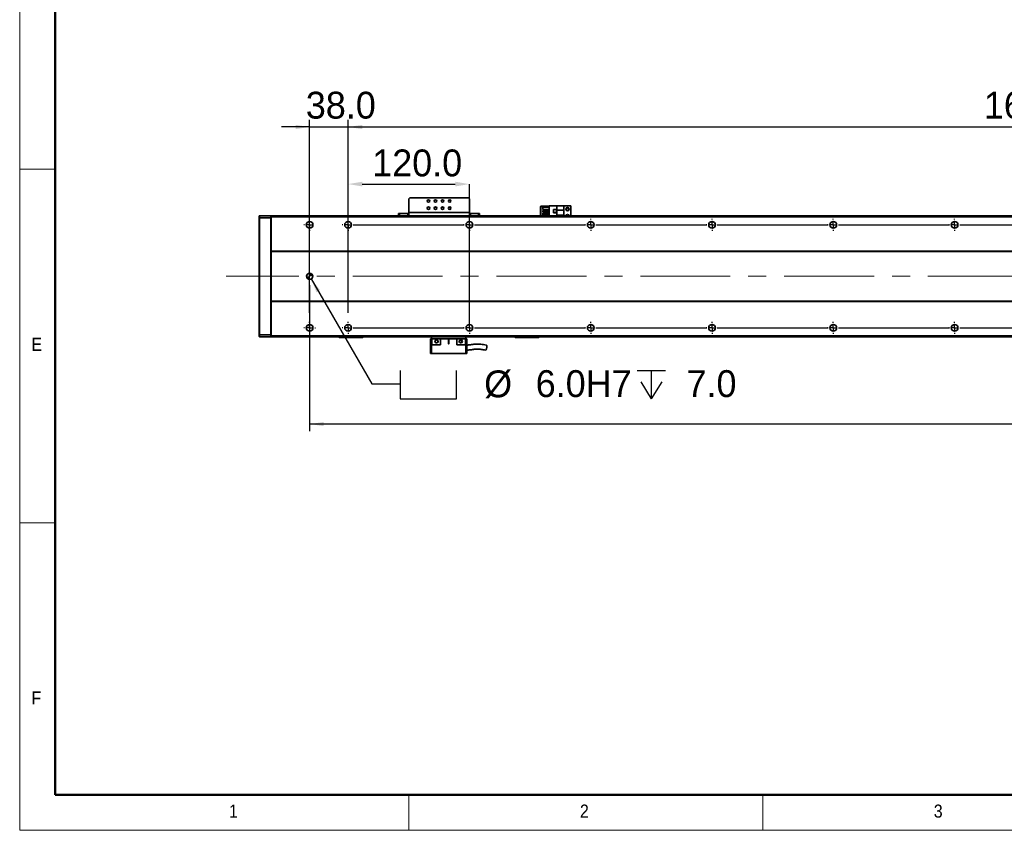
# Model space of a CAD drawing. Header units: millimetres. Extents: x 35 to 2905, y 35 to 2044.
# Tile 1 of 10: x 35 to 1009, y 35 to 837. Entities that reach past the tile are written whole.
import ezdxf

# ---------------------------------------------------------------- set-up
doc = ezdxf.new("R2010")
doc.units = ezdxf.units.MM
doc.header["$LTSCALE"] = 7
doc.header["$PDSIZE"] = -1
doc.linetypes.add('CENTERX2', pattern=[20.32, 12.7, -2.54, 2.54, -2.54])
doc.layers.add('黑色实线', color=7, linetype='Continuous')
doc.styles.add('SLDTEXTSTYLE1', font='Gothic.ttf', dxfattribs={"width": 0.913})
doc.styles.add('SLDTEXTSTYLE8', font='txt')
doc.styles.add('SLDTEXTSTYLE9', font='txt', dxfattribs={"bigfont": 'bigfont'})
doc.dimstyles.new('SLDDIMSTYLE0', dxfattribs={"dimtxt": 26.6, "dimasz": 14, "dimexe": 0, "dimexo": 0.0625, "dimgap": 6.65, "dimtad": 2, "dimdec": 1, "dimrnd": 1e-09, "dimzin": 4, "dimdsep": 46, "dimtxsty": 'SLDTEXTSTYLE8', "dimsah": 1, "dimcen": 0.09, "dimadec": 0, "dimazin": 1, "dimtfac": 1, "dimtdec": 1, "dimtmove": 0, "dimatfit": 0, "dimfxl": 0, "dimfrac": 2, "dimtolj": 1, "dimtzin": 12, "dimarcsym": 0})
doc.dimstyles.new('SLDDIMSTYLE3', dxfattribs={"dimtxt": 26.6, "dimasz": 14, "dimexe": 0, "dimexo": 0.0625, "dimgap": 6.65, "dimtad": 2, "dimdec": 1, "dimrnd": 1e-09, "dimzin": 4, "dimdsep": 46, "dimtxsty": 'SLDTEXTSTYLE8', "dimsah": 1, "dimcen": 0.09, "dimadec": 0, "dimazin": 1, "dimtfac": 1, "dimtdec": 1, "dimtofl": 0, "dimtmove": 0, "dimatfit": 3, "dimfxl": 0, "dimfrac": 2, "dimtolj": 1, "dimtzin": 12, "dimarcsym": 0})
doc.dimstyles.new('SLDDIMSTYLE7', dxfattribs={"dimtxt": 26.6, "dimasz": 14, "dimexe": 0, "dimexo": 0.0625, "dimgap": 6.65, "dimtad": 0, "dimtih": 1, "dimtoh": 1, "dimdec": 1, "dimrnd": 1e-09, "dimzin": 4, "dimdsep": 46, "dimtxsty": 'SLDTEXTSTYLE8', "dimsah": 1, "dimcen": 0, "dimadec": 0, "dimazin": 1, "dimtfac": 1, "dimtdec": 1, "dimtofl": 0, "dimtmove": 0, "dimatfit": 3, "dimfxl": 0, "dimfrac": 2, "dimtolj": 1, "dimtzin": 12, "dimarcsym": 0})

# ---------------------------------------------------------------- blocks, each defined once
blk = doc.blocks.new('SW_SYMBOL_HOLE_SPOT')
at = {"layer": '黑色实线', "color": 0}
for p, q in [((0, 6125), (0, 525)), ((11200, 525), (11200, 6125)), ((0, 525), (11200, 525))]:
    blk.add_line(p, q, dxfattribs=at)
blk = doc.blocks.new('SW_SYMBOL_HOLE_DEPTH')
at = {"layer": '黑色实线', "color": 0}
for p, q in [((0, 6125), (5600, 6125)), ((2800, 6125), (2800, 525)), ((700, 3885), (2800, 525)), ((4900, 3885), (2800, 525))]:
    blk.add_line(p, q, dxfattribs=at)
blk = doc.blocks.new('_D_27')
at = {"layer": '黑色实线'}
for p, q in [((323.32, 580.83), (383.21, 477.1)), ((383.21, 477.1), (411.21, 477.1))]:
    blk.add_line(p, q, dxfattribs=at)
blk.add_solid([(323.32, 580.83), (328.5, 567.66), (332.13, 569.76)], dxfattribs=at)
at = {"layer": '黑色实线', "xscale": 0.004985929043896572, "yscale": 0.004985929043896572, "zscale": 0.004985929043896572}
for name, p in [('SW_SYMBOL_HOLE_SPOT', (411.21, 459.49)), ('SW_SYMBOL_HOLE_DEPTH', (645.77, 459.49))]:
    blk.add_blockref(name, p, dxfattribs=at)
at = {"layer": '黑色实线', "char_height": 26.6, "attachment_point": 1, "style": 'SLDTEXTSTYLE8'}
for s, insert in [('%%c', (494.43, 490.24)), (' 6.0H7 ', (535.53, 490.5)), (' 7.0', (684.71, 490.5))]:
    blk.add_mtext(s, dxfattribs=dict(at, insert=insert))
blk = doc.blocks.new('_D_29')
at = {"layer": '黑色实线'}
for p, q in [((321.82, 574.54), (321.82, 430.13)), ((2077.82, 569), (2077.82, 430.13)), ((2077.82, 437.13), (321.82, 437.13))]:
    blk.add_line(p, q, dxfattribs=at)
for points in [[(321.82, 437.13), (335.82, 435.03), (335.82, 439.23)], [(2077.82, 437.13), (2063.82, 439.23), (2063.82, 435.03)]]:
    blk.add_solid(points, dxfattribs=at)
at = {"layer": '黑色实线', "insert": (1155.22, 472.03), "char_height": 26.6, "attachment_point": 1, "style": 'SLDTEXTSTYLE8'}
blk.add_mtext('1756.0', dxfattribs=at)
blk = doc.blocks.new('_D_32')
at = {"layer": '黑色实线'}
for p, q in [((359.82, 649.16), (359.82, 738.23)), ((359.82, 731.23), (2039.82, 731.23)), ((2039.82, 649.16), (2039.82, 738.23))]:
    blk.add_line(p, q, dxfattribs=at)
for points in [[(359.82, 731.23), (373.82, 729.13), (373.82, 733.33)], [(2039.82, 731.23), (2025.82, 733.33), (2025.82, 729.13)]]:
    blk.add_solid(points, dxfattribs=at)
at = {"layer": '黑色实线', "char_height": 26.6, "attachment_point": 1}
for s, insert, style in [('=14×120.0（PITCH）', (1092.65, 766.13), 'SLDTEXTSTYLE9'), ('1680.0', (988.69, 766.13), 'SLDTEXTSTYLE8')]:
    blk.add_mtext(s, dxfattribs=dict(at, insert=insert, style=style))
blk = doc.blocks.new('_D_33')
at = {"layer": 'Defpoints', "color": 0}
for p in [(479.82, 674.7), (359.82, 640.27), (479.82, 532.43)]:
    blk.add_point(p, dxfattribs=at)
at = {"layer": '黑色实线', "color": 0, "lineweight": -2}
for p, q in [((359.82, 640.33), (359.82, 674.7)), ((373.82, 674.7), (465.82, 674.7)), ((479.82, 532.49), (479.82, 674.7))]:
    blk.add_line(p, q, dxfattribs=at)
at = {"layer": '黑色实线', "color": 0}
for points in [[(373.82, 677.04), (373.82, 672.37), (359.82, 674.7)], [(465.82, 677.04), (465.82, 672.37), (479.82, 674.7)]]:
    blk.add_solid(points, dxfattribs=at)
at = {"layer": '黑色实线', "color": 0, "insert": (428.19, 708.97), "char_height": 26.6, "attachment_point": 2, "style": 'SLDTEXTSTYLE8'}
blk.add_mtext('\\A1;120.0', dxfattribs=at)
blk = doc.blocks.new('_D_34')
at = {"layer": '黑色实线'}
for p, q in [((321.82, 731.23), (293.82, 731.23)), ((321.82, 547.16), (321.82, 738.23)), ((321.82, 731.23), (359.82, 731.23)), ((359.82, 547.16), (359.82, 738.23)), ((359.82, 731.23), (387.82, 731.23))]:
    blk.add_line(p, q, dxfattribs=at)
for points in [[(321.82, 731.23), (307.82, 733.33), (307.82, 729.13)], [(359.82, 731.23), (373.82, 729.13), (373.82, 733.33)]]:
    blk.add_solid(points, dxfattribs=at)
at = {"layer": '黑色实线', "insert": (318.01, 766.13), "char_height": 26.6, "attachment_point": 1, "style": 'SLDTEXTSTYLE8'}
blk.add_mtext('38.0', dxfattribs=at)
blk = doc.blocks.new('SW_CENTERMARKSYMBOL_24')
at = {"layer": '黑色实线', "color": 0}
for p, q in [((-5.08, 0), (-5.84, 0)), ((0, 0), (-2.54, 0)), ((0, 5.08), (0, 5.84)), ((0, 0), (0, 2.54)), ((0, 0), (0, -2.54)), ((0, 0), (2.54, 0)), ((5.08, 0), (5.84, 0)), ((0, -5.08), (0, -5.84))]:
    blk.add_line(p, q, dxfattribs=at)
blk = doc.blocks.new('SW_CENTERMARKSYMBOL_25')
at = {"layer": '黑色实线', "color": 0}
for p, q in [((-158, 107.08), (-158, 107.84)), ((0, 107.08), (0, 107.84)), ((-163.08, 102), (-163.84, 102)), ((-158, 102), (-160.54, 102)), ((-158, 102), (-158, 104.54)), ((-158, 102), (-158, 99.46)), ((-158, 102), (-155.46, 102)), ((0, 102), (-2.54, 102)), ((0, 102), (0, 104.54)), ((0, 102), (0, 99.46)), ((0, 102), (2.54, 102)), ((5.08, 102), (5.84, 102)), ((-158, 96.92), (-158, 96.16)), ((-125.08, 0), (-125.84, 0)), ((-120, 0), (-122.54, 0)), ((-120, 5.08), (-120, 5.84)), ((-120, 0), (-120, 2.54)), ((-120, 0), (-120, -2.54)), ((-120, 0), (-117.46, 0)), ((-114.92, 0), (-5.08, 0)), ((-5.08, 0), (-5.84, 0)), ((0, 0), (-2.54, 0)), ((0, 0), (-2.54, 0)), ((0, 5.08), (0, 5.84)), ((0, 0), (0, 2.54)), ((0, 0), (0, 2.54)), ((0, 0), (0, -2.54)), ((0, 0), (2.54, 0)), ((0, 0), (0, -2.54)), ((0, 0), (2.54, 0)), ((5.08, 0), (5.84, 0)), ((5.08, 0), (114.92, 0)), ((114.92, 0), (114.16, 0)), ((120, 0), (117.46, 0)), ((120, 0), (117.46, 0)), ((120, 0), (117.46, 0)), ((120, 5.08), (120, 5.84)), ((120, 0), (120, 2.54)), ((120, 0), (120, 2.54)), ((120, 0), (120, 2.54)), ((120, 0), (120, -2.54)), ((120, 0), (122.54, 0)), ((120, 0), (120, -2.54)), ((120, 0), (122.54, 0)), ((120, 0), (120, -2.54)), ((120, 0), (122.54, 0)), ((125.08, 0), (125.84, 0)), ((125.08, 0), (234.92, 0)), ((234.92, 0), (234.16, 0)), ((240, 0), (237.46, 0)), ((240, 0), (237.46, 0)), ((240, 0), (237.46, 0)), ((240, 0), (237.46, 0)), ((240, 5.08), (240, 5.84)), ((240, 0), (240, 2.54)), ((240, 0), (240, 2.54)), ((240, 0), (240, 2.54)), ((240, 0), (240, 2.54)), ((240, 0), (240, -2.54)), ((240, 0), (242.54, 0)), ((240, 0), (240, -2.54)), ((240, 0), (242.54, 0)), ((240, 0), (240, -2.54)), ((240, 0), (242.54, 0)), ((240, 0), (240, -2.54)), ((240, 0), (242.54, 0)), ((245.08, 0), (245.84, 0)), ((245.08, 0), (354.92, 0)), ((354.92, 0), (354.16, 0)), ((360, 0), (357.46, 0)), ((360, 0), (357.46, 0)), ((360, 0), (357.46, 0)), ((360, 0), (357.46, 0)), ((360, 0), (357.46, 0)), ((360, 5.08), (360, 5.84)), ((360, 0), (360, 2.54)), ((360, 0), (360, 2.54)), ((360, 0), (360, 2.54)), ((360, 0), (360, 2.54)), ((360, 0), (360, 2.54)), ((360, 0), (360, -2.54)), ((360, 0), (362.54, 0)), ((360, 0), (360, -2.54)), ((360, 0), (362.54, 0)), ((360, 0), (360, -2.54)), ((360, 0), (362.54, 0)), ((360, 0), (360, -2.54)), ((360, 0), (362.54, 0)), ((360, 0), (360, -2.54)), ((360, 0), (362.54, 0)), ((365.08, 0), (365.84, 0)), ((365.08, 0), (474.92, 0)), ((474.92, 0), (474.16, 0)), ((480, 0), (477.46, 0)), ((480, 0), (477.46, 0)), ((480, 0), (477.46, 0)), ((480, 0), (477.46, 0)), ((480, 0), (477.46, 0)), ((480, 0), (477.46, 0)), ((480, 5.08), (480, 5.84)), ((480, 0), (480, 2.54)), ((480, 0), (480, 2.54)), ((480, 0), (480, 2.54)), ((480, 0), (480, 2.54)), ((480, 0), (480, 2.54)), ((480, 0), (480, 2.54)), ((480, 0), (480, -2.54)), ((480, 0), (482.54, 0)), ((480, 0), (480, -2.54)), ((480, 0), (482.54, 0)), ((480, 0), (480, -2.54)), ((480, 0), (482.54, 0)), ((480, 0), (480, -2.54)), ((480, 0), (482.54, 0)), ((480, 0), (480, -2.54)), ((480, 0), (482.54, 0)), ((480, 0), (480, -2.54)), ((480, 0), (482.54, 0)), ((485.08, 0), (485.84, 0)), ((485.08, 0), (594.92, 0)), ((-120, -5.08), (-120, -5.84)), ((0, -5.08), (0, -5.84)), ((120, -5.08), (120, -5.84)), ((240, -5.08), (240, -5.84)), ((360, -5.08), (360, -5.84)), ((480, -5.08), (480, -5.84))]:
    blk.add_line(p, q, dxfattribs=at)
blk = doc.blocks.new('SW_CENTERMARKSYMBOL_26')
at = {"layer": '黑色实线', "color": 0}
for p, q in [((-245.08, 0), (-245.84, 0)), ((-240, 0), (-242.54, 0)), ((-240, 5.08), (-240, 5.84)), ((-240, 0), (-240, 2.54)), ((-240, 0), (-240, -2.54)), ((-240, 0), (-237.46, 0)), ((-234.92, 0), (-125.08, 0)), ((-125.08, 0), (-125.84, 0)), ((-120, 0), (-122.54, 0)), ((-120, 0), (-122.54, 0)), ((-120, 5.08), (-120, 5.84)), ((-120, 0), (-120, 2.54)), ((-120, 0), (-120, 2.54)), ((-120, 0), (-120, -2.54)), ((-120, 0), (-117.46, 0)), ((-120, 0), (-120, -2.54)), ((-120, 0), (-117.46, 0)), ((-114.92, 0), (-114.16, 0)), ((-114.92, 0), (-5.08, 0)), ((-5.08, 0), (-5.84, 0)), ((0, 0), (-2.54, 0)), ((0, 0), (-2.54, 0)), ((0, 0), (-2.54, 0)), ((0, 5.08), (0, 5.84)), ((0, 0), (0, 2.54)), ((0, 0), (0, 2.54)), ((0, 0), (0, 2.54)), ((0, 0), (0, -2.54)), ((0, 0), (2.54, 0)), ((0, 0), (0, -2.54)), ((0, 0), (2.54, 0)), ((0, 0), (0, -2.54)), ((0, 0), (2.54, 0)), ((5.08, 0), (5.84, 0)), ((5.08, 0), (114.92, 0)), ((114.92, 0), (114.16, 0)), ((120, 0), (117.46, 0)), ((120, 0), (117.46, 0)), ((120, 0), (117.46, 0)), ((120, 0), (117.46, 0)), ((120, 5.08), (120, 5.84)), ((120, 0), (120, 2.54)), ((120, 0), (120, 2.54)), ((120, 0), (120, 2.54)), ((120, 0), (120, 2.54)), ((120, 0), (120, -2.54)), ((120, 0), (122.54, 0)), ((120, 0), (120, -2.54)), ((120, 0), (122.54, 0)), ((120, 0), (120, -2.54)), ((120, 0), (122.54, 0)), ((120, 0), (120, -2.54)), ((120, 0), (122.54, 0)), ((125.08, 0), (125.84, 0)), ((125.08, 0), (234.92, 0)), ((234.92, 0), (234.16, 0)), ((240, 0), (237.46, 0)), ((240, 0), (237.46, 0)), ((240, 0), (237.46, 0)), ((240, 0), (237.46, 0)), ((240, 0), (237.46, 0)), ((240, 5.08), (240, 5.84)), ((240, 0), (240, 2.54)), ((240, 0), (240, 2.54)), ((240, 0), (240, 2.54)), ((240, 0), (240, 2.54)), ((240, 0), (240, 2.54)), ((240, 0), (240, -2.54)), ((240, 0), (242.54, 0)), ((240, 0), (240, -2.54)), ((240, 0), (242.54, 0)), ((240, 0), (240, -2.54)), ((240, 0), (242.54, 0)), ((240, 0), (240, -2.54)), ((240, 0), (242.54, 0)), ((240, 0), (240, -2.54)), ((240, 0), (242.54, 0)), ((245.08, 0), (245.84, 0)), ((245.08, 0), (354.92, 0)), ((354.92, 0), (354.16, 0)), ((360, 0), (357.46, 0)), ((360, 0), (357.46, 0)), ((360, 0), (357.46, 0)), ((360, 0), (357.46, 0)), ((360, 0), (357.46, 0)), ((360, 0), (357.46, 0)), ((360, 5.08), (360, 5.84)), ((360, 0), (360, 2.54)), ((360, 0), (360, 2.54)), ((360, 0), (360, 2.54)), ((360, 0), (360, 2.54)), ((360, 0), (360, 2.54)), ((360, 0), (360, 2.54)), ((360, 0), (360, -2.54)), ((360, 0), (362.54, 0)), ((360, 0), (360, -2.54)), ((360, 0), (362.54, 0)), ((360, 0), (360, -2.54)), ((360, 0), (362.54, 0)), ((360, 0), (360, -2.54)), ((360, 0), (362.54, 0)), ((360, 0), (360, -2.54)), ((360, 0), (362.54, 0)), ((360, 0), (360, -2.54)), ((360, 0), (362.54, 0)), ((365.08, 0), (365.84, 0)), ((365.08, 0), (474.92, 0)), ((-240, -5.08), (-240, -5.84)), ((-120, -5.08), (-120, -5.84)), ((0, -5.08), (0, -5.84)), ((120, -5.08), (120, -5.84)), ((240, -5.08), (240, -5.84)), ((360, -5.08), (360, -5.84))]:
    blk.add_line(p, q, dxfattribs=at)
blk = doc.blocks.new('SW_DOWELSYMBOL_4')
at = {"linetype": 'Continuous', "lineweight": 18}
h = blk.add_hatch(color=0, dxfattribs=at)
edge = h.paths.add_edge_path(flags=0)
edge.add_arc((0, 0), 3, 180, 270)
edge.add_line((0, -3), (0, 0))
edge.add_line((0, 0), (-3, 0))
h = blk.add_hatch(color=0, dxfattribs=at)
edge = h.paths.add_edge_path(flags=0)
edge.add_arc((0, 0), 3, 0, 90)
edge.add_line((0, 3), (0, 0))
edge.add_line((0, 0), (3, 0))
at = {"layer": '黑色实线', "color": 0}
blk.add_circle((0, 0), 3, dxfattribs=at)

msp = doc.modelspace()

# ---------------------------------------------------------------- linework, layer by layer
at = {"color": 7, "linetype": 'Continuous', "lineweight": 18}
for p, q in [((35, 2044), (35, 35)), ((70, 2009), (70, 70)), ((35, 689.5), (70, 689.5)), ((70, 339.5), (35, 339.5)), ((70, 70), (2870, 70)), ((420, 35), (420, 70)), ((770, 70), (770, 35)), ((861, 70), (2870, 70)), ((35, 35), (2905, 35))]:
    msp.add_line(p, q, dxfattribs=at)
at = {"color": 7, "linetype": 'Continuous', "lineweight": 50}
for p, q in [((70, 2009), (70, 70)), ((70, 70), (2870, 70))]:
    msp.add_line(p, q, dxfattribs=at)
at = {"color": 7, "linetype": 'Continuous', "lineweight": 35}
for p, q in [((420.82, 661.23), (419.82, 660.23)), ((419.82, 660.23), (419.82, 646.43)), ((478.82, 661.23), (420.82, 661.23)), ((479.82, 660.23), (478.82, 661.23)), ((479.82, 646.43), (479.82, 660.23)), ((550.62, 652.93), (550.32, 652.63)), ((550.62, 652.63), (550.32, 652.63)), ((550.32, 643.43), (550.32, 652.63)), ((550.74, 652.93), (550.62, 652.63)), ((550.62, 652.93), (550.74, 652.93)), ((555.02, 652.63), (550.62, 652.63)), ((550.62, 652.63), (550.62, 643.43)), ((550.74, 652.93), (555.02, 652.93)), ((555.02, 651.99), (555.02, 652.93)), ((555.02, 652.93), (558.82, 652.93)), ((558.82, 643.43), (558.82, 653.23)), ((558.82, 653.23), (566.37, 653.23)), ((573.32, 653.23), (566.37, 653.23)), ((566.37, 653.23), (566.37, 648.93)), ((573.32, 648.93), (573.32, 653.23)), ((580.32, 653.23), (573.32, 653.23)), ((580.32, 653.23), (580.32, 643.43)), ((271.82, 643.13), (272.12, 643.43)), ((271.82, 641.31), (271.82, 643.13)), ((272.12, 643.43), (272.12, 641.43)), ((272.12, 643.43), (283.52, 643.43)), ((283.52, 641.43), (283.52, 643.43)), ((283.82, 643.13), (283.52, 643.43)), ((2115.82, 643.43), (283.82, 643.43)), ((283.82, 642.43), (283.82, 643.43)), ((409.82, 643.43), (409.82, 645.43)), ((409.82, 645.43), (410.82, 645.43)), ((410.82, 645.43), (410.82, 643.43)), ((410.82, 645.43), (418.82, 645.43)), ((418.82, 645.43), (418.82, 643.43)), ((419.82, 645.43), (418.82, 645.43)), ((479.82, 646.43), (419.82, 646.43)), ((419.82, 643.43), (419.82, 646.43)), ((479.82, 646.43), (479.82, 643.43)), ((480.82, 645.43), (479.82, 645.43)), ((480.82, 645.43), (480.82, 643.43)), ((480.82, 645.43), (488.82, 645.43)), ((488.82, 643.43), (488.82, 645.43)), ((488.82, 645.43), (489.82, 645.43)), ((489.82, 645.43), (489.82, 643.43)), ((552.62, 649.49), (552.62, 651.99)), ((552.62, 651.99), (558.82, 651.99)), ((552.62, 649.49), (558.82, 649.49)), ((552.62, 646.95), (552.62, 648.45)), ((552.62, 648.45), (558.82, 648.45)), ((552.62, 646.95), (558.82, 646.95)), ((552.62, 644.41), (552.62, 645.91)), ((552.62, 645.91), (558.82, 645.91)), ((552.62, 644.41), (558.82, 644.41)), ((555.02, 648.45), (555.02, 649.49)), ((555.02, 645.91), (555.02, 646.95)), ((555.02, 643.43), (555.02, 644.41)), ((566.12, 649.53), (562.92, 649.53)), ((562.92, 649.53), (562.92, 646.33)), ((562.92, 646.33), (566.12, 646.33)), ((563.02, 649.43), (563.02, 646.43)), ((566.02, 649.43), (563.02, 649.43)), ((563.02, 646.43), (566.02, 646.43)), ((566.02, 646.43), (566.02, 649.43)), ((566.12, 646.33), (566.12, 649.53)), ((573.32, 648.93), (566.37, 648.93)), ((566.37, 643.93), (566.37, 648.93)), ((566.37, 643.93), (573.32, 643.93)), ((566.37, 643.93), (566.37, 643.43)), ((573.32, 648.93), (573.32, 643.93)), ((573.32, 643.43), (573.32, 643.93)), ((271.82, 641.31), (272.12, 641.43)), ((271.82, 525.55), (271.82, 641.31)), ((272.12, 641.43), (272.12, 525.43)), ((283.52, 641.43), (272.12, 641.43)), ((283.52, 525.43), (283.52, 641.43)), ((283.82, 641.31), (283.52, 641.43)), ((2115.82, 642.43), (283.82, 642.43)), ((283.82, 608.43), (283.82, 642.43)), ((324.82, 635.81), (324.82, 633.06)), ((2115.82, 608.43), (283.82, 608.43)), ((283.82, 608.43), (283.82, 607.93)), ((2115.82, 607.93), (283.82, 607.93)), ((283.82, 558.93), (283.82, 607.93)), ((2115.82, 558.93), (283.82, 558.93)), ((283.82, 558.43), (283.82, 558.93)), ((2115.82, 558.43), (283.82, 558.43)), ((283.82, 524.43), (283.82, 558.43)), ((324.82, 533.81), (324.82, 531.06)), ((271.82, 523.73), (271.82, 525.55)), ((271.82, 525.55), (272.12, 525.43)), ((271.82, 523.73), (272.12, 523.43)), ((272.12, 525.43), (272.12, 523.43)), ((272.12, 525.43), (283.52, 525.43)), ((283.52, 523.43), (272.12, 523.43)), ((283.82, 525.55), (283.52, 525.43)), ((283.52, 523.43), (283.52, 525.43)), ((283.82, 523.73), (283.52, 523.43)), ((2115.82, 524.43), (283.82, 524.43)), ((283.82, 524.43), (283.82, 523.43)), ((2115.82, 523.43), (283.82, 523.43)), ((350.82, 523.23), (350.82, 523.43)), ((350.82, 523.23), (351.12, 522.93)), ((350.82, 523.23), (351.82, 523.23)), ((351.94, 522.93), (351.12, 522.93)), ((351.82, 523.43), (351.82, 523.23)), ((351.94, 522.93), (351.82, 523.23)), ((351.82, 523.23), (373.82, 523.23)), ((373.69, 522.93), (351.94, 522.93)), ((373.69, 522.93), (373.82, 523.23)), ((374.52, 522.93), (373.69, 522.93)), ((373.82, 523.23), (373.82, 523.43)), ((373.82, 523.23), (374.82, 523.23)), ((374.52, 522.93), (374.82, 523.23)), ((374.82, 523.43), (374.82, 523.23)), ((441.32, 521.53), (441.32, 507.13)), ((442.52, 521.53), (441.32, 521.53)), ((442.32, 521.53), (442.32, 523.43)), ((442.52, 521.53), (442.52, 515.53)), ((451.32, 521.53), (442.52, 521.53)), ((451.32, 521.53), (459.07, 521.53)), ((451.32, 521.53), (451.32, 515.53)), ((459.57, 521.53), (459.07, 521.53)), ((459.07, 521.53), (459.07, 516.78)), ((459.57, 521.53), (467.32, 521.53)), ((459.57, 516.78), (459.57, 521.53)), ((467.32, 515.53), (467.32, 521.53)), ((476.12, 521.53), (467.32, 521.53)), ((472.32, 519.58), (472.46, 519.18)), ((476.12, 515.53), (476.12, 521.53)), ((477.32, 521.53), (476.12, 521.53)), ((476.32, 521.53), (476.32, 523.43)), ((477.32, 507.13), (477.32, 521.53)), ((524.82, 523.23), (524.82, 523.43)), ((524.82, 523.23), (525.12, 522.93)), ((524.82, 523.23), (525.82, 523.23)), ((525.94, 522.93), (525.12, 522.93)), ((525.82, 523.43), (525.82, 523.23)), ((525.94, 522.93), (525.82, 523.23)), ((525.82, 523.23), (547.82, 523.23)), ((547.69, 522.93), (525.94, 522.93)), ((547.69, 522.93), (547.82, 523.23)), ((548.52, 522.93), (547.69, 522.93)), ((547.82, 523.23), (547.82, 523.43)), ((547.82, 523.23), (548.82, 523.23)), ((548.52, 522.93), (548.82, 523.23)), ((548.82, 523.43), (548.82, 523.23)), ((442.32, 507.13), (441.32, 507.13)), ((442.52, 515.53), (442.32, 515.53)), ((442.32, 507.13), (442.32, 515.53)), ((476.32, 507.13), (442.32, 507.13)), ((442.52, 515.53), (451.32, 515.53)), ((467.32, 515.53), (476.12, 515.53)), ((476.32, 515.53), (476.12, 515.53)), ((476.32, 515.53), (476.32, 507.13)), ((477.32, 507.13), (476.32, 507.13))]:
    msp.add_line(p, q, dxfattribs=at)
at = {"color": 8, "linetype": 'Continuous', "lineweight": 35}
for p, q in [((447.07, 651.93), (445.57, 651.93)), ((454.07, 651.93), (452.57, 651.93))]:
    msp.add_line(p, q, dxfattribs=at)
at = {"color": 7, "linetype": 'Continuous', "lineweight": 35}
for centre, radius in [((439.32, 657.93), 1.25), ((446.32, 657.93), 1.25), ((453.32, 657.93), 1.25), ((460.32, 657.93), 1.25), ((439.32, 650.93), 1.25), ((446.32, 650.93), 1.25), ((453.32, 650.93), 1.25), ((460.32, 650.93), 1.25), ((576.82, 649.93), 1.75), ((576.82, 649.93), 1.25), ((321.82, 634.43), 3.3), ((359.82, 634.43), 3.3), ((479.82, 634.43), 3.3), ((599.82, 634.43), 3.3), ((719.82, 634.43), 3.3), ((839.82, 634.43), 3.3), ((959.82, 634.43), 3.3), ((321.82, 583.43), 3), ((321.82, 532.43), 3.3), ((359.82, 532.43), 3.3), ((479.82, 532.43), 3.3), ((599.82, 532.43), 3.3), ((719.82, 532.43), 3.3), ((839.82, 532.43), 3.3), ((959.82, 532.43), 3.3), ((447.32, 519.03), 1.6), ((471.32, 519.03), 1.6)]:
    msp.add_circle(centre, radius, dxfattribs=at)
for centre, radius, start, end in [((576.82, 642.93), 1.75, 16.60155, 163.39845), ((576.82, 642.93), 1.25, 23.57818, 156.42182), ((459.32, 516.78), 0.25, 180, 0)]:
    msp.add_arc(centre, radius, start, end, dxfattribs=at)
for points, knots in [([(448.46, 519.18), (448.48, 519.05), (448.51, 518.79), (448.41, 518.4), (448.19, 518.05), (447.85, 517.79), (447.43, 517.64), (446.97, 517.63), (446.54, 517.76), (446.31, 517.94), (446.2, 518.03)], [0, 0, 0, 0, 0.1147377, 0.2305924, 0.3509258, 0.4758244, 0.6054507, 0.7393978, 0.8775413, 1, 1, 1, 1]), ([(447.3, 520.33), (447.44, 520.3), (447.72, 520.25), (448.08, 520), (448.26, 519.75), (448.32, 519.6), (448.32, 519.58)], [0, 0, 0, 0, 0.32233, 0.643215, 0.951835, 1, 1, 1, 1]), ([(471.32, 520.18), (471.2, 520.17), (470.97, 520.15), (470.65, 519.99), (470.4, 519.75), (470.22, 519.44), (470.15, 519.1), (470.18, 518.75), (470.32, 518.42), (470.54, 518.15), (470.84, 517.96), (471.18, 517.87), (471.53, 517.88), (471.86, 518), (472.15, 518.21), (472.35, 518.49), (472.47, 518.83), (472.46, 519.06), (472.46, 519.18)], [0, 0, 0, 0, 0.062498, 0.124997, 0.187497, 0.249997, 0.312496, 0.374996, 0.437495, 0.499997, 0.562494, 0.624995, 0.687496, 0.749995, 0.812497, 0.874998, 0.937499, 1, 1, 1, 1]), ([(472.46, 519.18), (472.48, 519.05), (472.51, 518.79), (472.41, 518.4), (472.19, 518.05), (471.85, 517.79), (471.43, 517.64), (470.97, 517.63), (470.54, 517.76), (470.31, 517.94), (470.2, 518.03)], [0, 0, 0, 0, 0.114738, 0.230593, 0.350926, 0.475832, 0.60545, 0.739397, 0.877549, 1, 1, 1, 1]), ([(471.3, 520.33), (471.44, 520.3), (471.72, 520.25), (472.08, 520), (472.26, 519.75), (472.32, 519.6), (472.32, 519.58)], [0, 0, 0, 0, 0.322312, 0.64322, 0.951843, 1, 1, 1, 1]), ([(496.63, 515.32), (495.66, 515.48), (493.85, 515.77), (491.38, 516.15), (489.32, 516.32), (487.47, 516.36), (485.43, 516.28), (483.6, 516.07), (482.09, 515.85), (481.08, 515.7), (480.04, 515.55), (478.98, 515.43), (478.06, 515.35), (477.51, 515.39), (477.32, 515.4)], [0, 0, 0, 0, 0.155774, 0.290786, 0.39677, 0.47499, 0.57359, 0.704746, 0.75469, 0.807087, 0.861209, 0.915956, 0.970407, 1, 1, 1, 1]), ([(477.32, 510.41), (477.55, 510.41), (478.27, 510.38), (479.41, 510.47), (481.1, 510.66), (482.79, 510.93), (484.47, 511.16), (485.92, 511.3), (487.61, 511.39), (489.52, 511.33), (491.55, 511.1), (493.66, 510.75), (495.21, 510.51), (496.06, 510.38)], [0, 0, 0, 0, 0.036868, 0.11254, 0.178518, 0.302805, 0.38427, 0.444528, 0.530286, 0.647338, 0.744746, 0.860354, 1, 1, 1, 1]), ([(496.06, 510.42), (496.1, 510.41), (496.2, 510.37), (496.39, 510.64), (496.6, 511.14), (496.79, 511.83), (496.93, 512.64), (497.01, 513.48), (497.01, 514.26), (496.94, 514.87), (496.81, 515.26), (496.68, 515.29), (496.63, 515.31)], [0, 0, 0, 0, 0.057406, 0.163025, 0.266466, 0.369977, 0.474788, 0.581585, 0.690231, 0.799775, 0.908817, 1, 1, 1, 1])]:
    msp.add_open_spline(points, degree=3, knots=knots, dxfattribs=at)
at = {"layer": '黑色实线', "linetype": 'CENTERX2', "lineweight": 18}
msp.add_line((2160.27, 583.43), (239.37, 583.43), dxfattribs=at)

# ---------------------------------------------------------------- block references
at = {"layer": '黑色实线'}
for name, p in [('SW_CENTERMARKSYMBOL_25', (479.82, 532.43)), ('SW_CENTERMARKSYMBOL_26', (599.82, 634.43)), ('SW_DOWELSYMBOL_4', (321.82, 583.43)), ('SW_CENTERMARKSYMBOL_24', (321.82, 532.43))]:
    msp.add_blockref(name, p, dxfattribs=at)

# ---------------------------------------------------------------- texts
at = {"color": 7, "linetype": 'Continuous', "lineweight": 0, "char_height": 12.96, "attachment_point": 1, "style": 'SLDTEXTSTYLE1'}
for s, insert in [('E', (46.67, 522.52)), ('F', (46.67, 172.52)), ('1', (242.08, 60.52)), ('2', (589.17, 60.52)), ('3', (939.17, 60.52))]:
    msp.add_mtext(s, dxfattribs=dict(at, insert=insert))

# ---------------------------------------------------------------- dimensions: what is measured, and where the dimension line sits
at = {"layer": '黑色实线'}
dim = msp.add_linear_dim(base=(2039.82, 731.23), p1=(359.82, 640.27), p2=(2039.82, 640.27), text='<>=14×120.0（PITCH）', dimstyle='SLDDIMSTYLE3', dxfattribs=at)
dim.commit()
dim.dimension.update_dxf_attribs({"geometry": '_D_32', "text_midpoint": (1207.2, 731.23), "dimtype": 160})
for base, p1, p2, dimstyle, picture, middle in [((359.82, 731.23), (321.82, 538.27), (359.82, 538.27), 'SLDDIMSTYLE0', '_D_34', (350.78, 731.23)), ((479.82, 674.7), (359.82, 640.27), (479.82, 532.43), 'SLDDIMSTYLE0', '_D_33', (428.19, 674.7)), ((321.82, 437.13), (2077.82, 577.89), (321.82, 583.43), 'SLDDIMSTYLE3', '_D_29', (1207.2, 437.13))]:
    dim = msp.add_linear_dim(base=base, p1=p1, p2=p2, dimstyle=dimstyle, dxfattribs=at)
    dim.commit()
    dim.dimension.update_dxf_attribs({"geometry": picture, "text_midpoint": middle, "dimtype": 160})
dim = msp.add_diameter_dim_2p(p1=(320.32, 586.03), p2=(323.32, 580.83), text='{\\fGDT;v} <>H7 {\\fGDT;x} 7.0\\P', dimstyle='SLDDIMSTYLE7', dxfattribs=at)
dim.commit()
dim.dimension.update_dxf_attribs({"geometry": '_D_27', "text_midpoint": (575.96, 477.1), "dimtype": 163})

doc.saveas('drawing.dxf')
